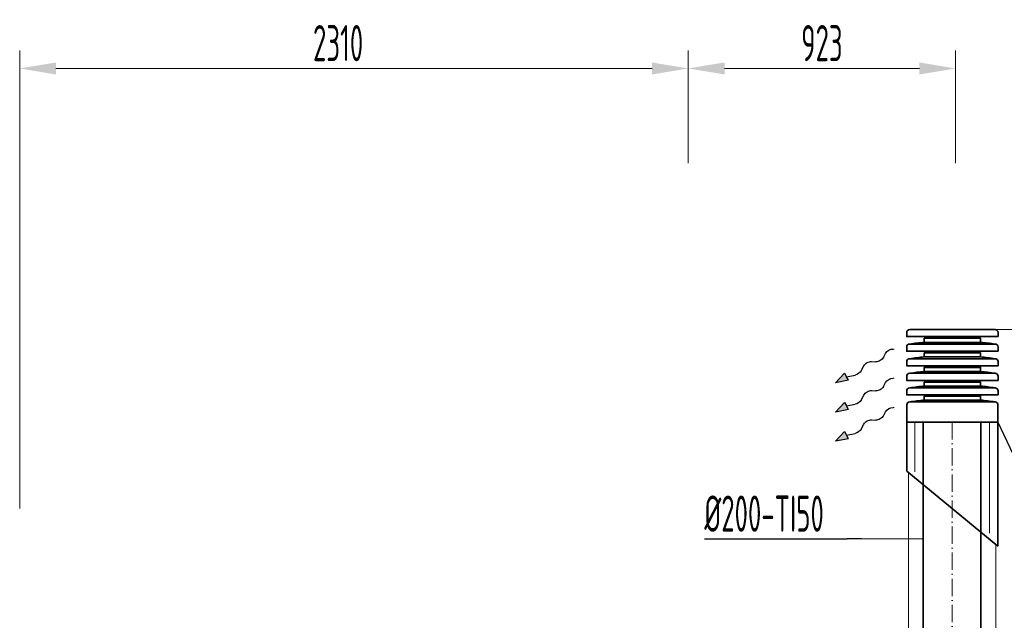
# Model space of a CAD drawing. Header units: millimetres. Extents: x -118717 to 8962, y 22910 to 145283.
# Tile 58 of 193: x -115618 to -112218, y 117390 to 119464. Entities that reach past the tile are written whole.
import ezdxf

# ---------------------------------------------------------------- set-up
doc = ezdxf.new("R2010")
doc.units = ezdxf.units.MM
doc.linetypes.add('ACAD_ISO10W100', pattern=[18, 12, -3, 0, -3])
doc.linetypes.add('phl_thick', pattern=[0])
for name, color, linetype, lineweight in [('UT_KOTY - DIMENZE', 7, 'Continuous', 5), ('VZT_0D EHA (VÝFUK)', 14, 'Continuous', 35), ('VZT_13 EHA (VÝFUK) - OBRYS', 14, 'Continuous', 35), ('VZT_14 EHA (VÝFUK) - OSA', 14, 'ACAD_ISO10W100', 5), ('VZT_30 DISTRIBUČNÍ PRVKY - OBRYS', 1, 'Continuous', 35), ('VZT_50 POPIS - OBECNE', 7, 'Continuous', 13), ('VZT_60_KOTY - DIMENZE', 7, 'Continuous', 5), ('VZT_IZOLACE - TEPELNÁ', 6, 'IZOLACE TEPELNA', 13)]:
    doc.layers.add(name, color=color, linetype=linetype, lineweight=lineweight)
doc.styles.add('EVORA_125', font='isocp.shx', dxfattribs={"width": 0.6, "height": 125})
doc.styles.add('ISOCP 2.5', font='isocp.shx', dxfattribs={"width": 0.6, "height": 2.5})
doc.styles.get("Standard").update_dxf_attribs({"font": 'arial.ttf'})
doc.linetypes.add('IZOLACE', pattern='A,0.00254,-2.54,[134,ltypeshp.shx,S=2.54,R=0,X=-2.54,Y=0],-5.08,[134,ltypeshp.shx,S=2.54,R=180,X=2.54,Y=0],-2.54', length=10.16254)
doc.linetypes.add('IZOLACE TEPELNA', pattern='A,12.7,-1.5,["T",Standard,S=2.54,R=0,X=0,Y=-1.27],-3', length=17.2)

msp = doc.modelspace()

# ---------------------------------------------------------------- linework, layer by layer
at = {"layer": 'UT_KOTY - DIMENZE'}
for p, q in [((-115618.2, 117776.4), (-115618.2, 119358.4)), ((-113309.2, 119055.8), (-113309.2, 119358.4)), ((-113309.2, 118968.5), (-113309.2, 119358.4)), ((-112386.3, 118968.5), (-112386.3, 119358.4)), ((-113434.2, 119295.9), (-115493.2, 119295.9)), ((-112511.3, 119295.9), (-113184.2, 119295.9)), ((-112347.3, 118394.3), (-111604.5, 118394.3))]:
    msp.add_line(p, q, dxfattribs=at)
for points in [[(-115493.2, 119316.7), (-115493.2, 119275.1), (-115618.2, 119295.9)], [(-113434.2, 119316.7), (-113434.2, 119275.1), (-113309.2, 119295.9)], [(-113184.2, 119316.7), (-113184.2, 119275.1), (-113309.2, 119295.9)], [(-112511.3, 119316.7), (-112511.3, 119275.1), (-112386.3, 119295.9)]]:
    msp.add_solid(points, dxfattribs=at)
at = {"layer": 'VZT_0D EHA (VÝFUK)'}
for p, q in [((-112554.8, 118074.3), (-112554.8, 117905.3)), ((-112239.8, 118074.3), (-112239.8, 117646.4)), ((-112239.8, 117646.4), (-112554.8, 117905.3))]:
    msp.add_line(p, q, dxfattribs=at)
at = {"layer": 'VZT_13 EHA (VÝFUK) - OBRYS'}
for points in [[(-112498.6, 116523.6), (-112498.6, 118074.3)], [(-112298.6, 116523.6), (-112298.6, 118074.3)]]:
    msp.add_lwpolyline(points, dxfattribs=at)
at = {"layer": 'VZT_14 EHA (VÝFUK) - OSA', "ltscale": 5}
msp.add_lwpolyline([(-112398.6, 118074.3), (-112398.6, 116523.6)], dxfattribs=at)
at = {"layer": 'VZT_30 DISTRIBUČNÍ PRVKY - OBRYS', "linetype": 'phl_thick'}
for points in [[(-112239.7, 118369.9), (-112239.7, 118384.2, 0.414214), (-112249.8, 118394.3), (-112544.8, 118394.3, 0.414214), (-112554.9, 118384.2), (-112554.9, 118369.9)], [(-112239.7, 118319.5), (-112239.7, 118333.8, 0.414214), (-112249.8, 118343.9), (-112544.8, 118343.9, 0.414214), (-112554.9, 118333.8), (-112554.9, 118319.5)], [(-112239.7, 118269.1), (-112239.7, 118283.4, 0.414214), (-112249.8, 118293.5), (-112544.8, 118293.5, 0.414214), (-112554.9, 118283.4), (-112554.9, 118269.1)], [(-112239.7, 118218.7), (-112239.7, 118233, 0.414214), (-112249.8, 118243.1), (-112544.8, 118243.1, 0.414214), (-112554.9, 118233), (-112554.9, 118218.7)], [(-112239.7, 118168.3), (-112239.7, 118182.6, 0.414214), (-112249.8, 118192.7), (-112544.8, 118192.7, 0.414214), (-112554.9, 118182.6), (-112554.9, 118168.3)]]:
    msp.add_lwpolyline(points, format="xyb", close=True, dxfattribs=at)
for points in [[(-112300, 118349.9), (-112300, 118364), (-112494.5, 118364), (-112494.5, 118349.9)], [(-112300, 118299.5), (-112300, 118313.6), (-112494.5, 118313.6), (-112494.5, 118299.5)], [(-112300, 118249.1), (-112300, 118263.2), (-112494.5, 118263.2), (-112494.5, 118249.1)], [(-112300, 118198.7), (-112300, 118212.8), (-112494.5, 118212.8), (-112494.5, 118198.7)], [(-112494.4, 118150.3), (-112494.4, 118164.4), (-112300.1, 118164.4), (-112300.1, 118150.3)]]:
    msp.add_lwpolyline(points, close=True, dxfattribs=at)
msp.add_lwpolyline([(-112239.8, 118134.2), (-112239.8, 118074.3), (-112554.8, 118074.3), (-112554.8, 118134.2, -0.414214), (-112544.7, 118144.3), (-112249.9, 118144.3, -0.414214), (-112239.8, 118134.2)], format="xyb", dxfattribs=at)
for centre, start, end in [((-112440.6, 117687.4), 94.6512, 99.003), ((-112353.9, 117687.4), 80.997, 85.3488), ((-112440.6, 117637), 94.6512, 99.003), ((-112353.9, 117637), 80.997, 85.3488), ((-112440.6, 117586.6), 94.6512, 99.003), ((-112353.9, 117586.6), 80.997, 85.3488), ((-112440.6, 117536.2), 94.6512, 99.003), ((-112353.9, 117536.2), 80.997, 85.3488), ((-112440.5, 117487.8), 94.6512, 99.003), ((-112354, 117487.8), 80.997, 85.3488)]:
    msp.add_arc(centre, 664.7, start, end, dxfattribs=at)
at = {"layer": 'VZT_50 POPIS - OBECNE'}
for p, q in [((-112601.8, 118326.9), (-112598.2, 118326.8)), ((-112601.8, 118226.1), (-112598.2, 118226.1)), ((-112601.8, 118125.3), (-112598.2, 118125.2))]:
    msp.add_line(p, q, dxfattribs=at)
at = {"layer": 'VZT_50 POPIS - OBECNE', "color": 0, "lineweight": -2}
for p, q in [((-112635, 118298.2), (-112627.9, 118311.7)), ((-112712.5, 118251.6), (-112703.4, 118268.9)), ((-112676.3, 118284), (-112662, 118283.1)), ((-112800.5, 118210), (-112769.8, 118243.2)), ((-112769.8, 118243.2), (-112763, 118231)), ((-112763, 118231), (-112733.4, 118236.9)), ((-112756.2, 118218.8), (-112763, 118231)), ((-112756.2, 118218.8), (-112800.5, 118210)), ((-112635, 118197.4), (-112627.9, 118210.9)), ((-112712.5, 118150.8), (-112703.4, 118168.1)), ((-112676.3, 118183.2), (-112662, 118182.3)), ((-112800.5, 118109.2), (-112769.8, 118142.4)), ((-112769.8, 118142.4), (-112763, 118130.2)), ((-112763, 118130.2), (-112733.4, 118136.1)), ((-112756.2, 118118.1), (-112763, 118130.2)), ((-112756.2, 118118.1), (-112800.5, 118109.2)), ((-112635, 118096.6), (-112627.9, 118110.1)), ((-112712.5, 118050), (-112703.4, 118067.3)), ((-112676.3, 118082.4), (-112662, 118081.5)), ((-112800.5, 118008.4), (-112769.8, 118041.6)), ((-112769.8, 118041.6), (-112763, 118029.4)), ((-112763, 118029.4), (-112733.4, 118035.3)), ((-112756.2, 118017.2), (-112763, 118029.4)), ((-112756.2, 118017.2), (-112800.5, 118008.4))]:
    msp.add_line(p, q, dxfattribs=at)
at = {"layer": 'VZT_50 POPIS - OBECNE', "color": 0, "lineweight": -2, "extrusion": (0, 0, -1)}
for centre, start_param, end_param in [((-112609.8, 118311.2), 0.766537, 2.320574), ((-112653.1, 118298.8), 3.908129, 5.516649), ((-112685.3, 118268.3), 0.766537, 2.375056), ((-112730.5, 118252.2), 3.908129, 5.191299), ((-112609.8, 118210.4), 0.766537, 2.320574), ((-112653.1, 118198), 3.908129, 5.516649), ((-112685.3, 118167.5), 0.766537, 2.375056), ((-112730.5, 118151.4), 3.908129, 5.191299), ((-112609.8, 118109.6), 0.766537, 2.320574), ((-112653.1, 118097.2), 3.908129, 5.516649), ((-112685.3, 118066.7), 0.766537, 2.375056), ((-112730.5, 118050.6), 3.908129, 5.191299)]:
    msp.add_ellipse(centre, major_axis=(-18.8, -10.5), ratio=0.625, start_param=start_param, end_param=end_param, dxfattribs=at)
at = {"layer": 'VZT_50 POPIS - OBECNE', "color": 0, "lineweight": -2}
for points in [[(-112756.2, 118218.8), (-112769.8, 118243.2), (-112800.5, 118210)], [(-112756.2, 118118.1), (-112769.8, 118142.4), (-112800.5, 118109.2)], [(-112756.2, 118017.2), (-112769.8, 118041.6), (-112800.5, 118008.4)]]:
    msp.add_solid(points, dxfattribs=at)
at = {"layer": 'VZT_60_KOTY - DIMENZE', "linetype": 'ByBlock', "lineweight": -2}
msp.add_line((-112711.2, 117670.9), (-112761.2, 117670.9), dxfattribs=at)
for points in [[(-112239.8, 118074.3), (-112074.3, 117724.4)], [(-113253.8, 117670.9), (-112761.2, 117670.9)], [(-112498.6, 117670.7), (-112711.2, 117670.9)]]:
    msp.add_lwpolyline(points, dxfattribs=at)
at = {"layer": 'VZT_IZOLACE - TEPELNÁ', "linetype": 'IZOLACE', "ltscale": 2.6}
for p, q in [((-112526.6, 118074.3), (-112526.6, 117902.6)), ((-112268.8, 118074.3), (-112268.8, 117691.3))]:
    msp.add_line(p, q, dxfattribs=at)
at = {"layer": 'VZT_IZOLACE - TEPELNÁ', "ltscale": 0.5}
for p, q in [((-112548.6, 117900.2), (-112548.6, 116549.1)), ((-112247.6, 116184.6), (-112247.6, 117652.8))]:
    msp.add_line(p, q, dxfattribs=at)

# ---------------------------------------------------------------- texts
at = {"layer": 'UT_KOTY - DIMENZE', "char_height": 125, "attachment_point": 5, "style": 'ISOCP 2.5'}
for s, insert in [('2310', (-114518.5, 119383.4)), ('923', (-112847.8, 119383.4))]:
    msp.add_mtext(s, dxfattribs=dict(at, insert=insert))
at = {"layer": 'VZT_60_KOTY - DIMENZE', "linetype": 'phl_thick', "insert": (-113253.8, 117820.9), "char_height": 125, "attachment_point": 1, "style": 'EVORA_125'}
msp.add_mtext('%%C200-TI50', dxfattribs=at)

doc.saveas('drawing.dxf')
